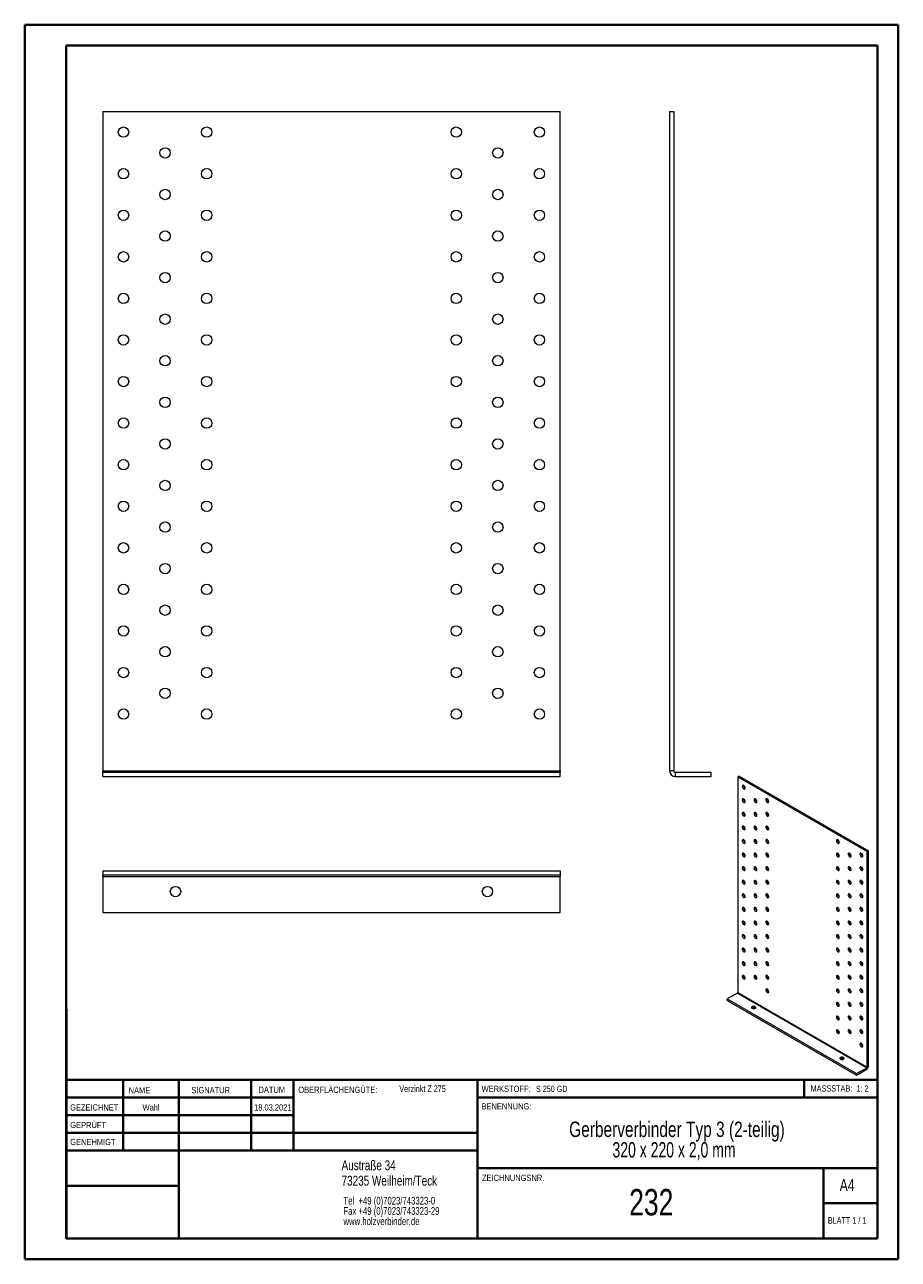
# Model space of a CAD drawing. Header units: millimetres. Extents: x 0 to 210, y 0 to 297.
import ezdxf

# ---------------------------------------------------------------- set-up
doc = ezdxf.new("R2010")
doc.units = ezdxf.units.MM
doc.styles.add('SLDTEXTSTYLE0', font='TXT', dxfattribs={"width": 0.75})
doc.styles.add('SLDTEXTSTYLE1', font='TXT', dxfattribs={"width": 0.681818})
doc.styles.add('SLDTEXTSTYLE2', font='TXT', dxfattribs={"width": 0.7})
doc.styles.add('SLDTEXTSTYLE3', font='TXT', dxfattribs={"width": 0.6875})
doc.styles.add('SLDTEXTSTYLE4', font='TXT', dxfattribs={"width": 0.680556})

# ---------------------------------------------------------------- blocks, each defined once
blk = doc.blocks.new('SW_NOTE_0')
at = {"color": 0, "linetype": 'Continuous', "lineweight": 0, "char_height": 1.8521, "attachment_point": 1, "style": 'SLDTEXTSTYLE0'}
for s, insert in [('Tel  +49 (0)7023/743323-0', (0, 2.39)), ('Fax +49 (0)7023/743323-29', (0, -0.08)), ('www.holzverbinder.de', (0, -2.55))]:
    blk.add_mtext(s, dxfattribs=dict(at, insert=insert))
blk = doc.blocks.new('SW_NOTE_1')
at = {"color": 0, "linetype": 'Continuous', "lineweight": 0, "char_height": 3.7042, "attachment_point": 2}
for s, insert, style in [('Gerberverbinder Typ 3 (2-teilig)', (36.75, 4.77), 'SLDTEXTSTYLE0'), ('320 x 220 x 2,0 mm', (36.05, -0.16), 'SLDTEXTSTYLE4')]:
    blk.add_mtext(s, dxfattribs=dict(at, insert=insert, style=style))

msp = doc.modelspace()

# ---------------------------------------------------------------- linework, layer by layer
at = {"color": 7, "linetype": 'Continuous', "lineweight": 40}
for p, q in [((0.08, 0.21), (0.08, 297.21)), ((0.08, 297.21), (210.08, 297.21)), ((210.08, 0.21), (210.08, 297.21)), ((210.08, 292.21), (210.08, 297.21)), ((10.08, 292.21), (205.08, 292.21)), ((10.08, 5.21), (10.08, 292.21)), ((205.08, 5.21), (205.08, 292.21)), ((10.11, 60.37), (10.11, 5.12)), ((205.08, 43.37), (10.11, 43.37)), ((23.71, 43.37), (23.71, 26.37)), ((37.1, 43.37), (37.1, 5.12)), ((54.51, 43.37), (54.51, 26.37)), ((64.71, 26.37), (64.71, 43.37)), ((108.91, 43.37), (108.91, 5.12)), ((187.47, 39.12), (187.47, 43.37)), ((64.71, 39.1), (10.11, 39.1)), ((205.08, 39.12), (108.91, 39.12)), ((64.71, 34.87), (10.11, 34.87)), ((108.91, 30.62), (10.11, 30.62)), ((108.91, 26.37), (10.11, 26.37)), ((108.91, 22.12), (205.08, 22.12)), ((192.08, 5.21), (192.08, 22.21)), ((37.1, 17.87), (10.11, 17.87)), ((10.11, 13.71), (10.08, 13.71)), ((205.08, 13.71), (192.08, 13.71)), ((10.11, 9.46), (10.08, 9.46)), ((10.08, 5.21), (205.08, 5.21)), ((205.08, 5.21), (180.99, 5.21)), ((0.08, 0.21), (210.08, 0.21))]:
    msp.add_line(p, q, dxfattribs=at)
at = {"color": 7, "linetype": 'Continuous', "lineweight": 15}
for p, q in [((18.82, 276.37), (18.82, 117.73)), ((18.82, 276.37), (128.82, 276.37)), ((128.82, 117.73), (128.82, 276.37)), ((155.11, 276.37), (155.11, 117.73)), ((155.11, 276.37), (156.11, 276.37)), ((156.11, 276.37), (156.11, 117.73)), ((18.82, 117.73), (128.82, 117.73)), ((18.82, 117.37), (18.82, 117.73)), ((18.82, 116.37), (18.82, 117.37)), ((18.82, 117.37), (128.82, 117.37)), ((18.82, 116.37), (128.82, 116.37)), ((128.82, 117.73), (128.82, 117.37)), ((128.82, 116.37), (128.82, 117.37)), ((156.11, 117.73), (155.11, 117.73)), ((156.48, 117.37), (156.48, 116.37)), ((156.48, 117.37), (165.11, 117.37)), ((156.48, 116.37), (165.11, 116.37)), ((165.11, 116.37), (165.11, 117.37)), ((171.79, 116.41), (171.51, 116.24)), ((171.51, 116.24), (171.51, 64.43)), ((171.51, 116.24), (202.62, 98.28)), ((171.79, 116.41), (202.9, 98.45)), ((173.2, 113.55), (173.27, 113.52)), ((173.2, 110.28), (173.27, 110.25)), ((176.03, 110.28), (176.1, 110.25)), ((178.86, 110.28), (178.92, 110.25)), ((173.2, 107.02), (173.27, 106.99)), ((176.03, 107.02), (176.1, 106.99)), ((178.86, 107.02), (178.92, 106.99)), ((173.2, 103.75), (173.27, 103.72)), ((176.03, 103.75), (176.1, 103.72)), ((178.86, 103.75), (178.92, 103.72)), ((173.2, 100.48), (173.27, 100.45)), ((176.03, 100.48), (176.1, 100.45)), ((178.86, 100.48), (178.92, 100.45)), ((195.83, 100.49), (195.9, 100.46)), ((202.9, 98.45), (202.62, 98.28)), ((202.62, 46.47), (202.62, 98.28)), ((202.9, 46.63), (202.9, 98.45)), ((173.2, 97.22), (173.27, 97.19)), ((176.03, 97.22), (176.1, 97.19)), ((178.86, 97.22), (178.92, 97.19)), ((195.83, 97.22), (195.9, 97.19)), ((198.66, 97.22), (198.72, 97.19)), ((201.49, 97.22), (201.55, 97.19)), ((18.82, 93.67), (128.82, 93.67)), ((18.82, 93.67), (18.82, 92.67)), ((18.82, 92.67), (128.82, 92.67)), ((18.82, 92.3), (18.82, 92.67)), ((18.82, 92.3), (128.82, 92.3)), ((18.82, 92.3), (18.82, 83.67)), ((128.82, 93.67), (128.82, 92.67)), ((128.82, 92.67), (128.82, 92.3)), ((128.82, 83.67), (128.82, 92.3)), ((173.2, 93.95), (173.27, 93.92)), ((176.03, 93.95), (176.1, 93.92)), ((178.86, 93.95), (178.92, 93.92)), ((195.83, 93.95), (195.9, 93.92)), ((198.66, 93.95), (198.72, 93.92)), ((201.49, 93.95), (201.55, 93.92)), ((173.2, 90.69), (173.27, 90.66)), ((176.03, 90.69), (176.1, 90.66)), ((178.86, 90.69), (178.92, 90.66)), ((195.83, 90.69), (195.9, 90.66)), ((198.66, 90.69), (198.72, 90.66)), ((201.49, 90.69), (201.55, 90.66)), ((173.2, 87.42), (173.27, 87.39)), ((176.03, 87.42), (176.1, 87.39)), ((178.86, 87.42), (178.92, 87.39)), ((195.83, 87.42), (195.9, 87.39)), ((198.66, 87.42), (198.72, 87.39)), ((201.49, 87.42), (201.55, 87.39)), ((18.82, 83.67), (128.82, 83.67)), ((173.2, 84.15), (173.27, 84.12)), ((176.03, 84.15), (176.1, 84.12)), ((178.86, 84.15), (178.92, 84.12)), ((195.83, 84.16), (195.9, 84.12)), ((198.66, 84.16), (198.72, 84.13)), ((201.49, 84.16), (201.55, 84.13)), ((173.2, 80.89), (173.27, 80.86)), ((176.03, 80.89), (176.1, 80.86)), ((178.86, 80.89), (178.92, 80.86)), ((195.83, 80.89), (195.9, 80.86)), ((198.66, 80.89), (198.72, 80.86)), ((201.49, 80.89), (201.55, 80.86)), ((173.2, 77.62), (173.27, 77.59)), ((176.03, 77.62), (176.1, 77.59)), ((178.86, 77.62), (178.92, 77.59)), ((195.83, 77.62), (195.9, 77.59)), ((198.66, 77.62), (198.72, 77.59)), ((201.49, 77.62), (201.55, 77.59)), ((173.2, 74.35), (173.27, 74.32)), ((176.03, 74.36), (176.1, 74.32)), ((178.86, 74.36), (178.92, 74.32)), ((195.83, 74.36), (195.9, 74.33)), ((198.66, 74.36), (198.72, 74.33)), ((201.49, 74.36), (201.55, 74.33)), ((173.2, 71.09), (173.27, 71.06)), ((176.03, 71.09), (176.1, 71.06)), ((178.86, 71.09), (178.92, 71.06)), ((195.83, 71.09), (195.9, 71.06)), ((198.66, 71.09), (198.72, 71.06)), ((201.49, 71.09), (201.55, 71.06)), ((173.2, 67.82), (173.27, 67.79)), ((176.03, 67.82), (176.1, 67.79)), ((178.86, 67.82), (178.92, 67.79)), ((195.83, 67.82), (195.9, 67.79)), ((198.66, 67.82), (198.72, 67.79)), ((201.49, 67.83), (201.55, 67.79)), ((171.4, 64.25), (168.96, 62.84)), ((168.96, 62.84), (200.07, 44.88)), ((168.96, 62.51), (168.96, 62.84)), ((168.96, 62.51), (200.07, 44.55)), ((171.4, 64.25), (202.51, 46.29)), ((171.51, 64.43), (202.62, 46.47)), ((178.86, 64.56), (178.92, 64.53)), ((195.83, 64.56), (195.9, 64.53)), ((198.66, 64.56), (198.72, 64.53)), ((201.49, 64.56), (201.55, 64.53)), ((195.83, 61.29), (195.9, 61.26)), ((198.66, 61.29), (198.72, 61.26)), ((201.49, 61.29), (201.55, 61.26)), ((195.83, 58.03), (195.9, 58)), ((198.66, 58.03), (198.72, 58)), ((201.49, 58.03), (201.55, 58)), ((195.83, 54.76), (195.9, 54.73)), ((198.66, 54.76), (198.72, 54.73)), ((201.49, 54.76), (201.55, 54.73)), ((201.49, 51.49), (201.55, 51.46)), ((200.07, 44.88), (202.51, 46.29)), ((200.07, 44.55), (202.51, 45.96)), ((200.07, 44.55), (200.07, 44.88)), ((202.51, 45.96), (202.51, 46.29)), ((202.9, 46.63), (202.62, 46.47))]:
    msp.add_line(p, q, dxfattribs=at)
at = {"color": 7, "linetype": 'Continuous', "lineweight": 0}
for p, q in [((64.71, 39.12), (10.11, 39.12)), ((23.71, 5.21), (23.71, 5.12)), ((54.51, 5.21), (54.51, 5.12))]:
    msp.add_line(p, q, dxfattribs=at)
at = {"color": 7, "linetype": 'Continuous', "lineweight": 15, "flags": 128}
for points in [[(172.92, 113.39), (173.04, 113.34), (173.14, 113.35), (173.22, 113.4), (173.26, 113.5), (173.27, 113.62), (173.24, 113.77), (173.18, 113.92), (173.09, 114.06), (172.98, 114.16), (172.86, 114.23), (172.75, 114.25), (172.66, 114.22), (172.6, 114.14), (172.57, 114.03), (172.58, 113.89), (172.62, 113.74), (172.7, 113.6), (172.81, 113.47), (172.92, 113.39)], [(172.92, 110.12), (173.04, 110.08), (173.14, 110.08), (173.22, 110.13), (173.26, 110.23), (173.27, 110.36), (173.24, 110.5), (173.18, 110.65), (173.09, 110.79), (172.98, 110.9), (172.86, 110.96), (172.75, 110.98), (172.66, 110.95), (172.6, 110.88), (172.57, 110.76), (172.58, 110.63), (172.62, 110.48), (172.7, 110.33), (172.81, 110.21), (172.92, 110.12)], [(175.75, 110.12), (175.86, 110.08), (175.97, 110.08), (176.04, 110.13), (176.09, 110.23), (176.1, 110.36), (176.07, 110.5), (176.01, 110.65), (175.92, 110.79), (175.81, 110.9), (175.69, 110.96), (175.58, 110.98), (175.49, 110.95), (175.42, 110.88), (175.4, 110.76), (175.41, 110.63), (175.45, 110.48), (175.53, 110.33), (175.63, 110.21), (175.75, 110.12)], [(178.58, 110.12), (178.69, 110.08), (178.79, 110.08), (178.87, 110.13), (178.92, 110.23), (178.93, 110.36), (178.9, 110.51), (178.84, 110.65), (178.75, 110.79), (178.64, 110.9), (178.52, 110.96), (178.41, 110.98), (178.32, 110.95), (178.25, 110.88), (178.22, 110.77), (178.23, 110.63), (178.28, 110.48), (178.36, 110.33), (178.46, 110.21), (178.58, 110.12)], [(172.92, 106.85), (173.04, 106.81), (173.14, 106.81), (173.22, 106.87), (173.26, 106.96), (173.27, 107.09), (173.24, 107.24), (173.18, 107.39), (173.09, 107.52), (172.98, 107.63), (172.86, 107.7), (172.75, 107.72), (172.66, 107.69), (172.6, 107.61), (172.57, 107.5), (172.58, 107.36), (172.62, 107.21), (172.7, 107.06), (172.81, 106.94), (172.92, 106.85)], [(175.75, 106.85), (175.86, 106.81), (175.97, 106.81), (176.04, 106.87), (176.09, 106.96), (176.1, 107.09), (176.07, 107.24), (176.01, 107.39), (175.92, 107.52), (175.81, 107.63), (175.69, 107.7), (175.58, 107.72), (175.49, 107.69), (175.42, 107.61), (175.4, 107.5), (175.41, 107.36), (175.45, 107.21), (175.53, 107.06), (175.63, 106.94), (175.75, 106.85)], [(178.58, 106.85), (178.69, 106.81), (178.79, 106.81), (178.87, 106.87), (178.92, 106.96), (178.93, 107.09), (178.9, 107.24), (178.84, 107.39), (178.75, 107.52), (178.64, 107.63), (178.52, 107.7), (178.41, 107.72), (178.32, 107.69), (178.25, 107.61), (178.22, 107.5), (178.23, 107.36), (178.28, 107.21), (178.36, 107.07), (178.46, 106.94), (178.58, 106.85)], [(172.92, 103.59), (173.04, 103.54), (173.14, 103.55), (173.22, 103.6), (173.26, 103.7), (173.27, 103.83), (173.24, 103.97), (173.18, 104.12), (173.09, 104.26), (172.98, 104.36), (172.86, 104.43), (172.75, 104.45), (172.66, 104.42), (172.6, 104.35), (172.57, 104.23), (172.58, 104.09), (172.62, 103.94), (172.7, 103.8), (172.81, 103.68), (172.92, 103.59)], [(175.75, 103.59), (175.86, 103.54), (175.97, 103.55), (176.04, 103.6), (176.09, 103.7), (176.1, 103.83), (176.07, 103.97), (176.01, 104.12), (175.92, 104.26), (175.81, 104.36), (175.69, 104.43), (175.58, 104.45), (175.49, 104.42), (175.42, 104.35), (175.4, 104.23), (175.41, 104.09), (175.45, 103.94), (175.53, 103.8), (175.63, 103.68), (175.75, 103.59)], [(178.58, 103.59), (178.69, 103.54), (178.79, 103.55), (178.87, 103.6), (178.92, 103.7), (178.93, 103.83), (178.9, 103.97), (178.84, 104.12), (178.75, 104.26), (178.64, 104.36), (178.52, 104.43), (178.41, 104.45), (178.32, 104.42), (178.25, 104.35), (178.22, 104.23), (178.23, 104.09), (178.28, 103.94), (178.36, 103.8), (178.46, 103.68), (178.58, 103.59)], [(172.92, 100.32), (173.04, 100.28), (173.14, 100.28), (173.22, 100.33), (173.26, 100.43), (173.27, 100.56), (173.24, 100.71), (173.18, 100.86), (173.09, 100.99), (172.98, 101.1), (172.86, 101.17), (172.75, 101.19), (172.66, 101.16), (172.6, 101.08), (172.57, 100.97), (172.58, 100.83), (172.62, 100.68), (172.7, 100.53), (172.81, 100.41), (172.92, 100.32)], [(175.75, 100.32), (175.86, 100.28), (175.97, 100.28), (176.04, 100.34), (176.09, 100.43), (176.1, 100.56), (176.07, 100.71), (176.01, 100.86), (175.92, 100.99), (175.81, 101.1), (175.69, 101.17), (175.58, 101.19), (175.49, 101.16), (175.42, 101.08), (175.4, 100.97), (175.41, 100.83), (175.45, 100.68), (175.53, 100.53), (175.63, 100.41), (175.75, 100.32)], [(178.58, 100.32), (178.69, 100.28), (178.79, 100.28), (178.87, 100.34), (178.92, 100.43), (178.93, 100.56), (178.9, 100.71), (178.84, 100.86), (178.75, 100.99), (178.64, 101.1), (178.52, 101.17), (178.41, 101.19), (178.32, 101.16), (178.25, 101.08), (178.22, 100.97), (178.23, 100.83), (178.28, 100.68), (178.36, 100.53), (178.46, 100.41), (178.58, 100.32)], [(195.55, 100.32), (195.66, 100.28), (195.76, 100.28), (195.84, 100.34), (195.89, 100.43), (195.9, 100.56), (195.87, 100.71), (195.81, 100.86), (195.72, 100.99), (195.61, 101.1), (195.49, 101.17), (195.38, 101.19), (195.29, 101.16), (195.22, 101.08), (195.2, 100.97), (195.2, 100.83), (195.25, 100.68), (195.33, 100.53), (195.43, 100.41), (195.55, 100.32)], [(172.92, 97.05), (173.04, 97.01), (173.14, 97.02), (173.22, 97.07), (173.26, 97.16), (173.27, 97.29), (173.24, 97.44), (173.18, 97.59), (173.09, 97.72), (172.98, 97.83), (172.86, 97.9), (172.75, 97.92), (172.66, 97.89), (172.6, 97.81), (172.57, 97.7), (172.58, 97.56), (172.62, 97.41), (172.7, 97.27), (172.81, 97.14), (172.92, 97.05)], [(175.75, 97.05), (175.86, 97.01), (175.97, 97.02), (176.04, 97.07), (176.09, 97.17), (176.1, 97.29), (176.07, 97.44), (176.01, 97.59), (175.92, 97.73), (175.81, 97.83), (175.69, 97.9), (175.58, 97.92), (175.49, 97.89), (175.42, 97.81), (175.4, 97.7), (175.41, 97.56), (175.45, 97.41), (175.53, 97.27), (175.63, 97.14), (175.75, 97.05)], [(178.58, 97.06), (178.69, 97.01), (178.79, 97.02), (178.87, 97.07), (178.92, 97.17), (178.93, 97.29), (178.9, 97.44), (178.84, 97.59), (178.75, 97.73), (178.64, 97.83), (178.52, 97.9), (178.41, 97.92), (178.32, 97.89), (178.25, 97.81), (178.22, 97.7), (178.23, 97.56), (178.28, 97.41), (178.36, 97.27), (178.46, 97.14), (178.58, 97.06)], [(195.55, 97.06), (195.66, 97.01), (195.76, 97.02), (195.84, 97.07), (195.89, 97.17), (195.9, 97.3), (195.87, 97.44), (195.81, 97.59), (195.72, 97.73), (195.61, 97.83), (195.49, 97.9), (195.38, 97.92), (195.29, 97.89), (195.22, 97.82), (195.2, 97.7), (195.2, 97.56), (195.25, 97.41), (195.33, 97.27), (195.43, 97.15), (195.55, 97.06)], [(198.38, 97.06), (198.49, 97.01), (198.59, 97.02), (198.67, 97.07), (198.72, 97.17), (198.73, 97.3), (198.7, 97.44), (198.64, 97.59), (198.54, 97.73), (198.43, 97.83), (198.32, 97.9), (198.21, 97.92), (198.12, 97.89), (198.05, 97.82), (198.02, 97.7), (198.03, 97.56), (198.08, 97.41), (198.16, 97.27), (198.26, 97.15), (198.38, 97.06)], [(201.2, 97.06), (201.32, 97.01), (201.42, 97.02), (201.5, 97.07), (201.55, 97.17), (201.56, 97.3), (201.53, 97.44), (201.46, 97.59), (201.37, 97.73), (201.26, 97.83), (201.15, 97.9), (201.04, 97.92), (200.94, 97.89), (200.88, 97.82), (200.85, 97.7), (200.86, 97.56), (200.91, 97.41), (200.99, 97.27), (201.09, 97.15), (201.2, 97.06)], [(172.92, 93.79), (173.04, 93.74), (173.14, 93.75), (173.22, 93.8), (173.26, 93.9), (173.27, 94.03), (173.24, 94.17), (173.18, 94.32), (173.09, 94.46), (172.98, 94.57), (172.86, 94.63), (172.75, 94.65), (172.66, 94.62), (172.6, 94.55), (172.57, 94.43), (172.58, 94.29), (172.62, 94.14), (172.7, 94), (172.81, 93.88), (172.92, 93.79)], [(175.75, 93.79), (175.86, 93.74), (175.97, 93.75), (176.04, 93.8), (176.09, 93.9), (176.1, 94.03), (176.07, 94.17), (176.01, 94.32), (175.92, 94.46), (175.81, 94.57), (175.69, 94.63), (175.58, 94.65), (175.49, 94.62), (175.42, 94.55), (175.4, 94.43), (175.41, 94.29), (175.45, 94.14), (175.53, 94), (175.63, 93.88), (175.75, 93.79)], [(178.58, 93.79), (178.69, 93.74), (178.79, 93.75), (178.87, 93.8), (178.92, 93.9), (178.93, 94.03), (178.9, 94.17), (178.84, 94.32), (178.75, 94.46), (178.64, 94.57), (178.52, 94.63), (178.41, 94.65), (178.32, 94.62), (178.25, 94.55), (178.22, 94.43), (178.23, 94.29), (178.28, 94.14), (178.36, 94), (178.46, 93.88), (178.58, 93.79)], [(195.55, 93.79), (195.66, 93.75), (195.76, 93.75), (195.84, 93.8), (195.89, 93.9), (195.9, 94.03), (195.87, 94.18), (195.81, 94.33), (195.72, 94.46), (195.61, 94.57), (195.49, 94.64), (195.38, 94.66), (195.29, 94.63), (195.22, 94.55), (195.2, 94.44), (195.2, 94.3), (195.25, 94.15), (195.33, 94), (195.43, 93.88), (195.55, 93.79)], [(198.38, 93.79), (198.49, 93.75), (198.59, 93.75), (198.67, 93.81), (198.72, 93.9), (198.73, 94.03), (198.7, 94.18), (198.64, 94.33), (198.54, 94.46), (198.43, 94.57), (198.32, 94.64), (198.21, 94.66), (198.12, 94.63), (198.05, 94.55), (198.02, 94.44), (198.03, 94.3), (198.08, 94.15), (198.16, 94), (198.26, 93.88), (198.38, 93.79)], [(201.2, 93.79), (201.32, 93.75), (201.42, 93.75), (201.5, 93.81), (201.55, 93.9), (201.56, 94.03), (201.53, 94.18), (201.46, 94.33), (201.37, 94.46), (201.26, 94.57), (201.15, 94.64), (201.04, 94.66), (200.94, 94.63), (200.88, 94.55), (200.85, 94.44), (200.86, 94.3), (200.91, 94.15), (200.99, 94), (201.09, 93.88), (201.2, 93.79)], [(172.92, 90.52), (173.04, 90.48), (173.14, 90.48), (173.22, 90.54), (173.26, 90.63), (173.27, 90.76), (173.24, 90.91), (173.18, 91.06), (173.09, 91.19), (172.98, 91.3), (172.86, 91.37), (172.75, 91.39), (172.66, 91.36), (172.6, 91.28), (172.57, 91.17), (172.58, 91.03), (172.62, 90.88), (172.7, 90.73), (172.81, 90.61), (172.92, 90.52)], [(175.75, 90.52), (175.86, 90.48), (175.97, 90.48), (176.04, 90.54), (176.09, 90.63), (176.1, 90.76), (176.07, 90.91), (176.01, 91.06), (175.92, 91.19), (175.81, 91.3), (175.69, 91.37), (175.58, 91.39), (175.49, 91.36), (175.42, 91.28), (175.4, 91.17), (175.41, 91.03), (175.45, 90.88), (175.53, 90.73), (175.63, 90.61), (175.75, 90.52)], [(178.58, 90.52), (178.69, 90.48), (178.79, 90.48), (178.87, 90.54), (178.92, 90.63), (178.93, 90.76), (178.9, 90.91), (178.84, 91.06), (178.75, 91.19), (178.64, 91.3), (178.52, 91.37), (178.41, 91.39), (178.32, 91.36), (178.25, 91.28), (178.22, 91.17), (178.23, 91.03), (178.28, 90.88), (178.36, 90.73), (178.46, 90.61), (178.58, 90.52)], [(195.55, 90.52), (195.66, 90.48), (195.76, 90.49), (195.84, 90.54), (195.89, 90.63), (195.9, 90.76), (195.87, 90.91), (195.81, 91.06), (195.72, 91.19), (195.61, 91.3), (195.49, 91.37), (195.38, 91.39), (195.29, 91.36), (195.22, 91.28), (195.2, 91.17), (195.2, 91.03), (195.25, 90.88), (195.33, 90.74), (195.43, 90.61), (195.55, 90.52)], [(198.38, 90.52), (198.49, 90.48), (198.59, 90.49), (198.67, 90.54), (198.72, 90.63), (198.73, 90.76), (198.7, 90.91), (198.64, 91.06), (198.54, 91.19), (198.43, 91.3), (198.32, 91.37), (198.21, 91.39), (198.12, 91.36), (198.05, 91.28), (198.02, 91.17), (198.03, 91.03), (198.08, 90.88), (198.16, 90.74), (198.26, 90.61), (198.38, 90.52)], [(201.2, 90.53), (201.32, 90.48), (201.42, 90.49), (201.5, 90.54), (201.55, 90.64), (201.56, 90.76), (201.53, 90.91), (201.46, 91.06), (201.37, 91.2), (201.26, 91.3), (201.15, 91.37), (201.04, 91.39), (200.94, 91.36), (200.88, 91.28), (200.85, 91.17), (200.86, 91.03), (200.91, 90.88), (200.99, 90.74), (201.09, 90.61), (201.2, 90.53)], [(172.92, 87.26), (173.04, 87.21), (173.14, 87.22), (173.22, 87.27), (173.26, 87.37), (173.27, 87.49), (173.24, 87.64), (173.18, 87.79), (173.09, 87.93), (172.98, 88.03), (172.86, 88.1), (172.75, 88.12), (172.66, 88.09), (172.6, 88.02), (172.57, 87.9), (172.58, 87.76), (172.62, 87.61), (172.7, 87.47), (172.81, 87.34), (172.92, 87.26)], [(175.75, 87.26), (175.86, 87.21), (175.97, 87.22), (176.04, 87.27), (176.09, 87.37), (176.1, 87.5), (176.07, 87.64), (176.01, 87.79), (175.92, 87.93), (175.81, 88.03), (175.69, 88.1), (175.58, 88.12), (175.49, 88.09), (175.42, 88.02), (175.4, 87.9), (175.41, 87.76), (175.45, 87.61), (175.53, 87.47), (175.63, 87.34), (175.75, 87.26)], [(178.58, 87.26), (178.69, 87.21), (178.79, 87.22), (178.87, 87.27), (178.92, 87.37), (178.93, 87.5), (178.9, 87.64), (178.84, 87.79), (178.75, 87.93), (178.64, 88.03), (178.52, 88.1), (178.41, 88.12), (178.32, 88.09), (178.25, 88.02), (178.22, 87.9), (178.23, 87.76), (178.28, 87.61), (178.36, 87.47), (178.46, 87.35), (178.58, 87.26)], [(195.55, 87.26), (195.66, 87.21), (195.76, 87.22), (195.84, 87.27), (195.89, 87.37), (195.9, 87.5), (195.87, 87.64), (195.81, 87.79), (195.72, 87.93), (195.61, 88.04), (195.49, 88.1), (195.38, 88.12), (195.29, 88.09), (195.22, 88.02), (195.2, 87.9), (195.2, 87.76), (195.25, 87.61), (195.33, 87.47), (195.43, 87.35), (195.55, 87.26)], [(198.38, 87.26), (198.49, 87.21), (198.59, 87.22), (198.67, 87.27), (198.72, 87.37), (198.73, 87.5), (198.7, 87.64), (198.64, 87.79), (198.54, 87.93), (198.43, 88.04), (198.32, 88.1), (198.21, 88.12), (198.12, 88.09), (198.05, 88.02), (198.02, 87.9), (198.03, 87.76), (198.08, 87.61), (198.16, 87.47), (198.26, 87.35), (198.38, 87.26)], [(201.2, 87.26), (201.32, 87.21), (201.42, 87.22), (201.5, 87.27), (201.55, 87.37), (201.56, 87.5), (201.53, 87.64), (201.46, 87.79), (201.37, 87.93), (201.26, 88.04), (201.15, 88.1), (201.04, 88.12), (200.94, 88.09), (200.88, 88.02), (200.85, 87.9), (200.86, 87.76), (200.91, 87.61), (200.99, 87.47), (201.09, 87.35), (201.2, 87.26)], [(172.92, 83.99), (173.04, 83.95), (173.14, 83.95), (173.22, 84), (173.26, 84.1), (173.27, 84.23), (173.24, 84.38), (173.18, 84.52), (173.09, 84.66), (172.98, 84.77), (172.86, 84.83), (172.75, 84.85), (172.66, 84.82), (172.6, 84.75), (172.57, 84.64), (172.58, 84.5), (172.62, 84.35), (172.7, 84.2), (172.81, 84.08), (172.92, 83.99)], [(175.75, 83.99), (175.86, 83.95), (175.97, 83.95), (176.04, 84), (176.09, 84.1), (176.1, 84.23), (176.07, 84.38), (176.01, 84.52), (175.92, 84.66), (175.81, 84.77), (175.69, 84.83), (175.58, 84.85), (175.49, 84.83), (175.42, 84.75), (175.4, 84.64), (175.41, 84.5), (175.45, 84.35), (175.53, 84.2), (175.63, 84.08), (175.75, 83.99)], [(178.58, 83.99), (178.69, 83.95), (178.79, 83.95), (178.87, 84), (178.92, 84.1), (178.93, 84.23), (178.9, 84.38), (178.84, 84.53), (178.75, 84.66), (178.64, 84.77), (178.52, 84.84), (178.41, 84.86), (178.32, 84.83), (178.25, 84.75), (178.22, 84.64), (178.23, 84.5), (178.28, 84.35), (178.36, 84.2), (178.46, 84.08), (178.58, 83.99)], [(195.55, 83.99), (195.66, 83.95), (195.76, 83.95), (195.84, 84.01), (195.89, 84.1), (195.9, 84.23), (195.87, 84.38), (195.81, 84.53), (195.72, 84.66), (195.61, 84.77), (195.49, 84.84), (195.38, 84.86), (195.29, 84.83), (195.22, 84.75), (195.2, 84.64), (195.2, 84.5), (195.25, 84.35), (195.33, 84.2), (195.43, 84.08), (195.55, 83.99)], [(198.38, 83.99), (198.49, 83.95), (198.59, 83.95), (198.67, 84.01), (198.72, 84.1), (198.73, 84.23), (198.7, 84.38), (198.64, 84.53), (198.54, 84.66), (198.43, 84.77), (198.32, 84.84), (198.21, 84.86), (198.12, 84.83), (198.05, 84.75), (198.02, 84.64), (198.03, 84.5), (198.08, 84.35), (198.16, 84.2), (198.26, 84.08), (198.38, 83.99)], [(201.2, 83.99), (201.32, 83.95), (201.42, 83.95), (201.5, 84.01), (201.55, 84.1), (201.56, 84.23), (201.53, 84.38), (201.46, 84.53), (201.37, 84.66), (201.26, 84.77), (201.15, 84.84), (201.04, 84.86), (200.94, 84.83), (200.88, 84.75), (200.85, 84.64), (200.86, 84.5), (200.91, 84.35), (200.99, 84.2), (201.09, 84.08), (201.2, 83.99)], [(172.92, 80.72), (173.04, 80.68), (173.14, 80.68), (173.22, 80.74), (173.26, 80.83), (173.27, 80.96), (173.24, 81.11), (173.18, 81.26), (173.09, 81.39), (172.98, 81.5), (172.86, 81.57), (172.75, 81.59), (172.66, 81.56), (172.6, 81.48), (172.57, 81.37), (172.58, 81.23), (172.62, 81.08), (172.7, 80.94), (172.81, 80.81), (172.92, 80.72)], [(175.75, 80.72), (175.86, 80.68), (175.97, 80.68), (176.04, 80.74), (176.09, 80.83), (176.1, 80.96), (176.07, 81.11), (176.01, 81.26), (175.92, 81.39), (175.81, 81.5), (175.69, 81.57), (175.58, 81.59), (175.49, 81.56), (175.42, 81.48), (175.4, 81.37), (175.41, 81.23), (175.45, 81.08), (175.53, 80.94), (175.63, 80.81), (175.75, 80.72)], [(178.58, 80.72), (178.69, 80.68), (178.79, 80.69), (178.87, 80.74), (178.92, 80.83), (178.93, 80.96), (178.9, 81.11), (178.84, 81.26), (178.75, 81.39), (178.64, 81.5), (178.52, 81.57), (178.41, 81.59), (178.32, 81.56), (178.25, 81.48), (178.22, 81.37), (178.23, 81.23), (178.28, 81.08), (178.36, 80.94), (178.46, 80.81), (178.58, 80.72)], [(195.55, 80.73), (195.66, 80.68), (195.76, 80.69), (195.84, 80.74), (195.89, 80.84), (195.9, 80.96), (195.87, 81.11), (195.81, 81.26), (195.72, 81.4), (195.61, 81.5), (195.49, 81.57), (195.38, 81.59), (195.29, 81.56), (195.22, 81.49), (195.2, 81.37), (195.2, 81.23), (195.25, 81.08), (195.33, 80.94), (195.43, 80.81), (195.55, 80.73)], [(198.38, 80.73), (198.49, 80.68), (198.59, 80.69), (198.67, 80.74), (198.72, 80.84), (198.73, 80.96), (198.7, 81.11), (198.64, 81.26), (198.54, 81.4), (198.43, 81.5), (198.32, 81.57), (198.21, 81.59), (198.12, 81.56), (198.05, 81.49), (198.02, 81.37), (198.03, 81.23), (198.08, 81.08), (198.16, 80.94), (198.26, 80.81), (198.38, 80.73)], [(201.2, 80.73), (201.32, 80.68), (201.42, 80.69), (201.5, 80.74), (201.55, 80.84), (201.56, 80.97), (201.53, 81.11), (201.46, 81.26), (201.37, 81.4), (201.26, 81.5), (201.15, 81.57), (201.04, 81.59), (200.94, 81.56), (200.88, 81.49), (200.85, 81.37), (200.86, 81.23), (200.91, 81.08), (200.99, 80.94), (201.09, 80.81), (201.2, 80.73)], [(172.92, 77.46), (173.04, 77.41), (173.14, 77.42), (173.22, 77.47), (173.26, 77.57), (173.27, 77.7), (173.24, 77.84), (173.18, 77.99), (173.09, 78.13), (172.98, 78.24), (172.86, 78.3), (172.75, 78.32), (172.66, 78.29), (172.6, 78.22), (172.57, 78.1), (172.58, 77.96), (172.62, 77.81), (172.7, 77.67), (172.81, 77.55), (172.92, 77.46)], [(175.75, 77.46), (175.86, 77.41), (175.97, 77.42), (176.04, 77.47), (176.09, 77.57), (176.1, 77.7), (176.07, 77.84), (176.01, 77.99), (175.92, 78.13), (175.81, 78.24), (175.69, 78.3), (175.58, 78.32), (175.49, 78.29), (175.42, 78.22), (175.4, 78.1), (175.41, 77.96), (175.45, 77.81), (175.53, 77.67), (175.63, 77.55), (175.75, 77.46)], [(178.58, 77.46), (178.69, 77.41), (178.79, 77.42), (178.87, 77.47), (178.92, 77.57), (178.93, 77.7), (178.9, 77.84), (178.84, 77.99), (178.75, 78.13), (178.64, 78.24), (178.52, 78.3), (178.41, 78.32), (178.32, 78.29), (178.25, 78.22), (178.22, 78.1), (178.23, 77.96), (178.28, 77.81), (178.36, 77.67), (178.46, 77.55), (178.58, 77.46)], [(195.55, 77.46), (195.66, 77.42), (195.76, 77.42), (195.84, 77.47), (195.89, 77.57), (195.9, 77.7), (195.87, 77.85), (195.81, 77.99), (195.72, 78.13), (195.61, 78.24), (195.49, 78.3), (195.38, 78.32), (195.29, 78.29), (195.22, 78.22), (195.2, 78.11), (195.2, 77.97), (195.25, 77.82), (195.33, 77.67), (195.43, 77.55), (195.55, 77.46)], [(198.38, 77.46), (198.49, 77.42), (198.59, 77.42), (198.67, 77.47), (198.72, 77.57), (198.73, 77.7), (198.7, 77.85), (198.64, 77.99), (198.54, 78.13), (198.43, 78.24), (198.32, 78.3), (198.21, 78.32), (198.12, 78.3), (198.05, 78.22), (198.02, 78.11), (198.03, 77.97), (198.08, 77.82), (198.16, 77.67), (198.26, 77.55), (198.38, 77.46)], [(201.2, 77.46), (201.32, 77.42), (201.42, 77.42), (201.5, 77.47), (201.55, 77.57), (201.56, 77.7), (201.53, 77.85), (201.46, 77.99), (201.37, 78.13), (201.26, 78.24), (201.15, 78.3), (201.04, 78.32), (200.94, 78.3), (200.88, 78.22), (200.85, 78.11), (200.86, 77.97), (200.91, 77.82), (200.99, 77.67), (201.09, 77.55), (201.2, 77.46)], [(172.92, 74.19), (173.04, 74.15), (173.14, 74.15), (173.22, 74.21), (173.26, 74.3), (173.27, 74.43), (173.24, 74.58), (173.18, 74.73), (173.09, 74.86), (172.98, 74.97), (172.86, 75.04), (172.75, 75.06), (172.66, 75.03), (172.6, 74.95), (172.57, 74.84), (172.58, 74.7), (172.62, 74.55), (172.7, 74.4), (172.81, 74.28), (172.92, 74.19)], [(175.75, 74.19), (175.86, 74.15), (175.97, 74.15), (176.04, 74.21), (176.09, 74.3), (176.1, 74.43), (176.07, 74.58), (176.01, 74.73), (175.92, 74.86), (175.81, 74.97), (175.69, 75.04), (175.58, 75.06), (175.49, 75.03), (175.42, 74.95), (175.4, 74.84), (175.41, 74.7), (175.45, 74.55), (175.53, 74.4), (175.63, 74.28), (175.75, 74.19)], [(178.58, 74.19), (178.69, 74.15), (178.79, 74.15), (178.87, 74.21), (178.92, 74.3), (178.93, 74.43), (178.9, 74.58), (178.84, 74.73), (178.75, 74.86), (178.64, 74.97), (178.52, 75.04), (178.41, 75.06), (178.32, 75.03), (178.25, 74.95), (178.22, 74.84), (178.23, 74.7), (178.28, 74.55), (178.36, 74.4), (178.46, 74.28), (178.58, 74.19)], [(195.55, 74.19), (195.66, 74.15), (195.76, 74.15), (195.84, 74.21), (195.89, 74.3), (195.9, 74.43), (195.87, 74.58), (195.81, 74.73), (195.72, 74.86), (195.61, 74.97), (195.49, 75.04), (195.38, 75.06), (195.29, 75.03), (195.22, 74.95), (195.2, 74.84), (195.2, 74.7), (195.25, 74.55), (195.33, 74.41), (195.43, 74.28), (195.55, 74.19)], [(198.38, 74.19), (198.49, 74.15), (198.59, 74.15), (198.67, 74.21), (198.72, 74.3), (198.73, 74.43), (198.7, 74.58), (198.64, 74.73), (198.54, 74.86), (198.43, 74.97), (198.32, 75.04), (198.21, 75.06), (198.12, 75.03), (198.05, 74.95), (198.02, 74.84), (198.03, 74.7), (198.08, 74.55), (198.16, 74.41), (198.26, 74.28), (198.38, 74.19)], [(201.2, 74.19), (201.32, 74.15), (201.42, 74.15), (201.5, 74.21), (201.55, 74.3), (201.56, 74.43), (201.53, 74.58), (201.46, 74.73), (201.37, 74.86), (201.26, 74.97), (201.15, 75.04), (201.04, 75.06), (200.94, 75.03), (200.88, 74.95), (200.85, 74.84), (200.86, 74.7), (200.91, 74.55), (200.99, 74.41), (201.09, 74.28), (201.2, 74.19)], [(172.92, 70.93), (173.04, 70.88), (173.14, 70.89), (173.22, 70.94), (173.26, 71.04), (173.27, 71.16), (173.24, 71.31), (173.18, 71.46), (173.09, 71.6), (172.98, 71.7), (172.86, 71.77), (172.75, 71.79), (172.66, 71.76), (172.6, 71.68), (172.57, 71.57), (172.58, 71.43), (172.62, 71.28), (172.7, 71.14), (172.81, 71.01), (172.92, 70.93)], [(175.75, 70.93), (175.86, 70.88), (175.97, 70.89), (176.04, 70.94), (176.09, 71.04), (176.1, 71.16), (176.07, 71.31), (176.01, 71.46), (175.92, 71.6), (175.81, 71.7), (175.69, 71.77), (175.58, 71.79), (175.49, 71.76), (175.42, 71.68), (175.4, 71.57), (175.41, 71.43), (175.45, 71.28), (175.53, 71.14), (175.63, 71.01), (175.75, 70.93)], [(178.58, 70.93), (178.69, 70.88), (178.79, 70.89), (178.87, 70.94), (178.92, 71.04), (178.93, 71.16), (178.9, 71.31), (178.84, 71.46), (178.75, 71.6), (178.64, 71.7), (178.52, 71.77), (178.41, 71.79), (178.32, 71.76), (178.25, 71.69), (178.22, 71.57), (178.23, 71.43), (178.28, 71.28), (178.36, 71.14), (178.46, 71.01), (178.58, 70.93)], [(195.55, 70.93), (195.66, 70.88), (195.76, 70.89), (195.84, 70.94), (195.89, 71.04), (195.9, 71.17), (195.87, 71.31), (195.81, 71.46), (195.72, 71.6), (195.61, 71.7), (195.49, 71.77), (195.38, 71.79), (195.29, 71.76), (195.22, 71.69), (195.2, 71.57), (195.2, 71.43), (195.25, 71.28), (195.33, 71.14), (195.43, 71.02), (195.55, 70.93)], [(198.38, 70.93), (198.49, 70.88), (198.59, 70.89), (198.67, 70.94), (198.72, 71.04), (198.73, 71.17), (198.7, 71.31), (198.64, 71.46), (198.54, 71.6), (198.43, 71.71), (198.32, 71.77), (198.21, 71.79), (198.12, 71.76), (198.05, 71.69), (198.02, 71.57), (198.03, 71.43), (198.08, 71.28), (198.16, 71.14), (198.26, 71.02), (198.38, 70.93)], [(201.2, 70.93), (201.32, 70.88), (201.42, 70.89), (201.5, 70.94), (201.55, 71.04), (201.56, 71.17), (201.53, 71.31), (201.46, 71.46), (201.37, 71.6), (201.26, 71.71), (201.15, 71.77), (201.04, 71.79), (200.94, 71.76), (200.88, 71.69), (200.85, 71.57), (200.86, 71.43), (200.91, 71.28), (200.99, 71.14), (201.09, 71.02), (201.2, 70.93)], [(172.92, 67.66), (173.04, 67.62), (173.14, 67.62), (173.22, 67.67), (173.26, 67.77), (173.27, 67.9), (173.24, 68.04), (173.18, 68.19), (173.09, 68.33), (172.98, 68.44), (172.86, 68.5), (172.75, 68.52), (172.66, 68.49), (172.6, 68.42), (172.57, 68.3), (172.58, 68.17), (172.62, 68.02), (172.7, 67.87), (172.81, 67.75), (172.92, 67.66)], [(175.75, 67.66), (175.86, 67.62), (175.97, 67.62), (176.04, 67.67), (176.09, 67.77), (176.1, 67.9), (176.07, 68.04), (176.01, 68.19), (175.92, 68.33), (175.81, 68.44), (175.69, 68.5), (175.58, 68.52), (175.49, 68.49), (175.42, 68.42), (175.4, 68.3), (175.41, 68.17), (175.45, 68.02), (175.53, 67.87), (175.63, 67.75), (175.75, 67.66)], [(178.58, 67.66), (178.69, 67.62), (178.79, 67.62), (178.87, 67.67), (178.92, 67.77), (178.93, 67.9), (178.9, 68.05), (178.84, 68.19), (178.75, 68.33), (178.64, 68.44), (178.52, 68.5), (178.41, 68.52), (178.32, 68.49), (178.25, 68.42), (178.22, 68.31), (178.23, 68.17), (178.28, 68.02), (178.36, 67.87), (178.46, 67.75), (178.58, 67.66)], [(195.55, 67.66), (195.66, 67.62), (195.76, 67.62), (195.84, 67.68), (195.89, 67.77), (195.9, 67.9), (195.87, 68.05), (195.81, 68.2), (195.72, 68.33), (195.61, 68.44), (195.49, 68.51), (195.38, 68.53), (195.29, 68.5), (195.22, 68.42), (195.2, 68.31), (195.2, 68.17), (195.25, 68.02), (195.33, 67.87), (195.43, 67.75), (195.55, 67.66)], [(198.38, 67.66), (198.49, 67.62), (198.59, 67.62), (198.67, 67.68), (198.72, 67.77), (198.73, 67.9), (198.7, 68.05), (198.64, 68.2), (198.54, 68.33), (198.43, 68.44), (198.32, 68.51), (198.21, 68.53), (198.12, 68.5), (198.05, 68.42), (198.02, 68.31), (198.03, 68.17), (198.08, 68.02), (198.16, 67.87), (198.26, 67.75), (198.38, 67.66)], [(201.2, 67.66), (201.32, 67.62), (201.42, 67.62), (201.5, 67.68), (201.55, 67.77), (201.56, 67.9), (201.53, 68.05), (201.46, 68.2), (201.37, 68.33), (201.26, 68.44), (201.15, 68.51), (201.04, 68.53), (200.94, 68.5), (200.88, 68.42), (200.85, 68.31), (200.86, 68.17), (200.91, 68.02), (200.99, 67.87), (201.09, 67.75), (201.2, 67.66)], [(178.58, 64.39), (178.69, 64.35), (178.79, 64.35), (178.87, 64.41), (178.92, 64.5), (178.93, 64.63), (178.9, 64.78), (178.84, 64.93), (178.75, 65.06), (178.64, 65.17), (178.52, 65.24), (178.41, 65.26), (178.32, 65.23), (178.25, 65.15), (178.22, 65.04), (178.23, 64.9), (178.28, 64.75), (178.36, 64.61), (178.46, 64.48), (178.58, 64.39)], [(195.55, 64.4), (195.66, 64.35), (195.76, 64.36), (195.84, 64.41), (195.89, 64.51), (195.9, 64.63), (195.87, 64.78), (195.81, 64.93), (195.72, 65.07), (195.61, 65.17), (195.49, 65.24), (195.38, 65.26), (195.29, 65.23), (195.22, 65.15), (195.2, 65.04), (195.2, 64.9), (195.25, 64.75), (195.33, 64.61), (195.43, 64.48), (195.55, 64.4)], [(198.38, 64.4), (198.49, 64.35), (198.59, 64.36), (198.67, 64.41), (198.72, 64.51), (198.73, 64.63), (198.7, 64.78), (198.64, 64.93), (198.54, 65.07), (198.43, 65.17), (198.32, 65.24), (198.21, 65.26), (198.12, 65.23), (198.05, 65.15), (198.02, 65.04), (198.03, 64.9), (198.08, 64.75), (198.16, 64.61), (198.26, 64.48), (198.38, 64.4)], [(201.2, 64.4), (201.32, 64.35), (201.42, 64.36), (201.5, 64.41), (201.55, 64.51), (201.56, 64.63), (201.53, 64.78), (201.46, 64.93), (201.37, 65.07), (201.26, 65.17), (201.15, 65.24), (201.04, 65.26), (200.94, 65.23), (200.88, 65.15), (200.85, 65.04), (200.86, 64.9), (200.91, 64.75), (200.99, 64.61), (201.09, 64.48), (201.2, 64.4)], [(174.97, 61), (174.88, 60.93), (174.83, 60.84), (174.83, 60.74), (174.89, 60.65), (175, 60.58), (175.14, 60.53), (175.3, 60.51), (175.47, 60.52), (175.61, 60.57), (175.73, 60.63), (175.8, 60.72), (175.82, 60.81), (175.79, 60.91), (175.71, 60.99), (175.58, 61.05), (175.43, 61.08), (175.26, 61.09), (175.1, 61.06), (174.97, 61)], [(195.55, 61.13), (195.66, 61.08), (195.76, 61.09), (195.84, 61.14), (195.89, 61.24), (195.9, 61.37), (195.87, 61.51), (195.81, 61.66), (195.72, 61.8), (195.61, 61.91), (195.49, 61.97), (195.38, 61.99), (195.29, 61.96), (195.22, 61.89), (195.2, 61.77), (195.2, 61.63), (195.25, 61.48), (195.33, 61.34), (195.43, 61.22), (195.55, 61.13)], [(198.38, 61.13), (198.49, 61.09), (198.59, 61.09), (198.67, 61.14), (198.72, 61.24), (198.73, 61.37), (198.7, 61.51), (198.64, 61.66), (198.54, 61.8), (198.43, 61.91), (198.32, 61.97), (198.21, 61.99), (198.12, 61.96), (198.05, 61.89), (198.02, 61.77), (198.03, 61.64), (198.08, 61.49), (198.16, 61.34), (198.26, 61.22), (198.38, 61.13)], [(201.2, 61.13), (201.32, 61.09), (201.42, 61.09), (201.5, 61.14), (201.55, 61.24), (201.56, 61.37), (201.53, 61.51), (201.46, 61.66), (201.37, 61.8), (201.26, 61.91), (201.15, 61.97), (201.04, 61.99), (200.94, 61.96), (200.88, 61.89), (200.85, 61.77), (200.86, 61.64), (200.91, 61.49), (200.99, 61.34), (201.09, 61.22), (201.2, 61.13)], [(195.55, 57.86), (195.66, 57.82), (195.76, 57.82), (195.84, 57.88), (195.89, 57.97), (195.9, 58.1), (195.87, 58.25), (195.81, 58.4), (195.72, 58.53), (195.61, 58.64), (195.49, 58.71), (195.38, 58.73), (195.29, 58.7), (195.22, 58.62), (195.2, 58.51), (195.2, 58.37), (195.25, 58.22), (195.33, 58.07), (195.43, 57.95), (195.55, 57.86)], [(198.38, 57.86), (198.49, 57.82), (198.59, 57.82), (198.67, 57.88), (198.72, 57.97), (198.73, 58.1), (198.7, 58.25), (198.64, 58.4), (198.54, 58.53), (198.43, 58.64), (198.32, 58.71), (198.21, 58.73), (198.12, 58.7), (198.05, 58.62), (198.02, 58.51), (198.03, 58.37), (198.08, 58.22), (198.16, 58.07), (198.26, 57.95), (198.38, 57.86)], [(201.2, 57.86), (201.32, 57.82), (201.42, 57.82), (201.5, 57.88), (201.55, 57.97), (201.56, 58.1), (201.53, 58.25), (201.46, 58.4), (201.37, 58.53), (201.26, 58.64), (201.15, 58.71), (201.04, 58.73), (200.94, 58.7), (200.88, 58.62), (200.85, 58.51), (200.86, 58.37), (200.91, 58.22), (200.99, 58.07), (201.09, 57.95), (201.2, 57.86)], [(195.55, 54.6), (195.66, 54.55), (195.76, 54.56), (195.84, 54.61), (195.89, 54.71), (195.9, 54.84), (195.87, 54.98), (195.81, 55.13), (195.72, 55.27), (195.61, 55.37), (195.49, 55.44), (195.38, 55.46), (195.29, 55.43), (195.22, 55.36), (195.2, 55.24), (195.2, 55.1), (195.25, 54.95), (195.33, 54.81), (195.43, 54.69), (195.55, 54.6)], [(198.38, 54.6), (198.49, 54.55), (198.59, 54.56), (198.67, 54.61), (198.72, 54.71), (198.73, 54.84), (198.7, 54.98), (198.64, 55.13), (198.54, 55.27), (198.43, 55.37), (198.32, 55.44), (198.21, 55.46), (198.12, 55.43), (198.05, 55.36), (198.02, 55.24), (198.03, 55.1), (198.08, 54.95), (198.16, 54.81), (198.26, 54.69), (198.38, 54.6)], [(201.2, 54.6), (201.32, 54.55), (201.42, 54.56), (201.5, 54.61), (201.55, 54.71), (201.56, 54.84), (201.53, 54.98), (201.46, 55.13), (201.37, 55.27), (201.26, 55.37), (201.15, 55.44), (201.04, 55.46), (200.94, 55.43), (200.88, 55.36), (200.85, 55.24), (200.86, 55.1), (200.91, 54.95), (200.99, 54.81), (201.09, 54.69), (201.2, 54.6)], [(201.2, 51.33), (201.32, 51.29), (201.42, 51.29), (201.5, 51.35), (201.55, 51.44), (201.56, 51.57), (201.53, 51.72), (201.46, 51.87), (201.37, 52), (201.26, 52.11), (201.15, 52.18), (201.04, 52.2), (200.94, 52.17), (200.88, 52.09), (200.85, 51.98), (200.86, 51.84), (200.91, 51.69), (200.99, 51.54), (201.09, 51.42), (201.2, 51.33)], [(196.18, 48.76), (196.09, 48.68), (196.04, 48.59), (196.05, 48.5), (196.11, 48.41), (196.21, 48.33), (196.36, 48.29), (196.52, 48.27), (196.68, 48.28), (196.83, 48.32), (196.94, 48.39), (197.02, 48.47), (197.04, 48.57), (197, 48.66), (196.92, 48.74), (196.79, 48.8), (196.64, 48.84), (196.48, 48.84), (196.32, 48.81), (196.18, 48.76)]]:
    msp.add_lwpolyline(points, dxfattribs=at)
at = {"color": 7, "linetype": 'Continuous', "lineweight": 15}
for centre in [(23.82, 271.37), (43.82, 271.37), (103.82, 271.37), (123.82, 271.37), (33.82, 266.37), (113.82, 266.37), (23.82, 261.37), (43.82, 261.37), (103.82, 261.37), (123.82, 261.37), (33.82, 256.37), (113.82, 256.37), (23.82, 251.37), (43.82, 251.37), (103.82, 251.37), (123.82, 251.37), (33.82, 246.37), (113.82, 246.37), (23.82, 241.37), (43.82, 241.37), (103.82, 241.37), (123.82, 241.37), (33.82, 236.37), (113.82, 236.37), (23.82, 231.37), (43.82, 231.37), (103.82, 231.37), (123.82, 231.37), (33.82, 226.37), (113.82, 226.37), (23.82, 221.37), (43.82, 221.37), (103.82, 221.37), (123.82, 221.37), (33.82, 216.37), (113.82, 216.37), (23.82, 211.37), (43.82, 211.37), (103.82, 211.37), (123.82, 211.37), (33.82, 206.37), (113.82, 206.37), (23.82, 201.37), (43.82, 201.37), (103.82, 201.37), (123.82, 201.37), (33.82, 196.37), (113.82, 196.37), (23.82, 191.37), (43.82, 191.37), (103.82, 191.37), (123.82, 191.37), (33.82, 186.37), (113.82, 186.37), (23.82, 181.37), (43.82, 181.37), (103.82, 181.37), (123.82, 181.37), (33.82, 176.37), (113.82, 176.37), (23.82, 171.37), (43.82, 171.37), (103.82, 171.37), (123.82, 171.37), (33.82, 166.37), (113.82, 166.37), (23.82, 161.37), (43.82, 161.37), (103.82, 161.37), (123.82, 161.37), (33.82, 156.37), (113.82, 156.37), (23.82, 151.37), (43.82, 151.37), (103.82, 151.37), (123.82, 151.37), (33.82, 146.37), (113.82, 146.37), (23.82, 141.37), (43.82, 141.37), (103.82, 141.37), (123.82, 141.37), (33.82, 136.37), (113.82, 136.37), (23.82, 131.37), (43.82, 131.37), (103.82, 131.37), (123.82, 131.37), (36.32, 88.67), (111.32, 88.67)]:
    msp.add_circle(centre, 1.25, dxfattribs=at)
for centre, radius, start, end in [((156.48, 117.73), 1.37, 180, 270), ((156.48, 117.73), 0.368, 180, 270), ((173.57, 114.16), 0.716, 174.5475, 239.3451), ((173.57, 110.9), 0.716, 174.5475, 239.3451), ((176.4, 110.9), 0.716, 174.5475, 239.3451), ((179.22, 110.9), 0.716, 174.5475, 239.3451), ((173.57, 107.63), 0.716, 174.5475, 239.3451), ((176.4, 107.63), 0.716, 174.5475, 239.3451), ((179.22, 107.63), 0.716, 174.5475, 239.3451), ((173.57, 104.37), 0.716, 174.5475, 239.3451), ((176.4, 104.37), 0.716, 174.5475, 239.3451), ((179.22, 104.37), 0.716, 174.5475, 239.3451), ((173.57, 101.1), 0.716, 174.5475, 239.3451), ((176.4, 101.1), 0.716, 174.5475, 239.3451), ((179.22, 101.1), 0.716, 174.5475, 239.3451), ((196.2, 101.1), 0.716, 174.5475, 239.3451), ((173.57, 97.83), 0.716, 174.5475, 239.3451), ((176.4, 97.83), 0.716, 174.5475, 239.3451), ((179.22, 97.83), 0.716, 174.5475, 239.3451), ((196.2, 97.84), 0.716, 174.5475, 239.3451), ((199.02, 97.84), 0.716, 174.5475, 239.3451), ((201.85, 97.84), 0.716, 174.5475, 239.3451), ((173.57, 94.57), 0.716, 174.5475, 239.3451), ((176.4, 94.57), 0.716, 174.5475, 239.3451), ((179.22, 94.57), 0.716, 174.5475, 239.3451), ((196.2, 94.57), 0.716, 174.5475, 239.3451), ((199.02, 94.57), 0.716, 174.5475, 239.3451), ((201.85, 94.57), 0.716, 174.5475, 239.3451), ((173.57, 91.3), 0.716, 174.5475, 239.3451), ((176.4, 91.3), 0.716, 174.5475, 239.3451), ((179.22, 91.3), 0.716, 174.5475, 239.3451), ((196.2, 91.3), 0.716, 174.5475, 239.3451), ((199.02, 91.3), 0.716, 174.5475, 239.3451), ((201.85, 91.3), 0.716, 174.5475, 239.3451), ((173.57, 88.04), 0.716, 174.5475, 239.3451), ((176.4, 88.04), 0.716, 174.5475, 239.3451), ((179.22, 88.04), 0.716, 174.5475, 239.3451), ((196.2, 88.04), 0.716, 174.5475, 239.3451), ((199.02, 88.04), 0.716, 174.5475, 239.3451), ((201.85, 88.04), 0.716, 174.5475, 239.3451), ((173.57, 84.77), 0.716, 174.5475, 239.3451), ((176.4, 84.77), 0.716, 174.5475, 239.3451), ((179.22, 84.77), 0.716, 174.5475, 239.3451), ((196.2, 84.77), 0.716, 174.5475, 239.3451), ((199.02, 84.77), 0.716, 174.5475, 239.3451), ((201.85, 84.77), 0.716, 174.5475, 239.3451), ((173.57, 81.5), 0.716, 174.5475, 239.3451), ((176.4, 81.5), 0.716, 174.5475, 239.3451), ((179.22, 81.5), 0.716, 174.5475, 239.3451), ((196.2, 81.5), 0.716, 174.5475, 239.3451), ((199.02, 81.51), 0.716, 174.5475, 239.3451), ((201.85, 81.51), 0.716, 174.5475, 239.3451), ((173.57, 78.24), 0.716, 174.5475, 239.3451), ((176.4, 78.24), 0.716, 174.5475, 239.3451), ((179.22, 78.24), 0.716, 174.5475, 239.3451), ((196.2, 78.24), 0.716, 174.5475, 239.3451), ((199.02, 78.24), 0.716, 174.5475, 239.3451), ((201.85, 78.24), 0.716, 174.5475, 239.3451), ((173.57, 74.97), 0.716, 174.5475, 239.3451), ((176.4, 74.97), 0.716, 174.5475, 239.3451), ((179.22, 74.97), 0.716, 174.5475, 239.3451), ((196.2, 74.97), 0.716, 174.5475, 239.3451), ((199.02, 74.97), 0.716, 174.5475, 239.3451), ((201.85, 74.97), 0.716, 174.5475, 239.3451), ((173.57, 71.7), 0.716, 174.5475, 239.3451), ((176.4, 71.7), 0.716, 174.5475, 239.3451), ((179.22, 71.7), 0.716, 174.5475, 239.3451), ((196.2, 71.71), 0.716, 174.5475, 239.3451), ((199.02, 71.71), 0.716, 174.5475, 239.3451), ((201.85, 71.71), 0.716, 174.5475, 239.3451), ((173.57, 68.44), 0.716, 174.5475, 239.3451), ((176.4, 68.44), 0.716, 174.5475, 239.3451), ((179.22, 68.44), 0.716, 174.5475, 239.3451), ((196.2, 68.44), 0.716, 174.5475, 239.3451), ((199.02, 68.44), 0.716, 174.5475, 239.3451), ((201.85, 68.44), 0.716, 174.5475, 239.3451), ((171.28, 64.44), 0.226, 302.6055, 357.3945), ((179.22, 65.17), 0.716, 174.5475, 239.3451), ((196.2, 65.17), 0.716, 174.5475, 239.3451), ((199.02, 65.17), 0.716, 174.5475, 239.3451), ((201.85, 65.17), 0.716, 174.5475, 239.3451), ((175.32, 60.06), 0.707, 54.3406, 125.6594), ((196.2, 61.91), 0.716, 174.5475, 239.3451), ((199.02, 61.91), 0.716, 174.5475, 239.3451), ((201.85, 61.91), 0.716, 174.5475, 239.3451), ((196.2, 58.64), 0.716, 174.5475, 239.3451), ((199.02, 58.64), 0.716, 174.5475, 239.3451), ((201.85, 58.64), 0.716, 174.5475, 239.3451), ((196.2, 55.38), 0.716, 174.5475, 239.3451), ((199.02, 55.38), 0.716, 174.5475, 239.3451), ((201.85, 55.38), 0.716, 174.5475, 239.3451), ((201.85, 52.11), 0.716, 174.5475, 239.3451), ((196.54, 47.82), 0.707, 54.3406, 125.6594), ((202.06, 46.67), 0.841, 302.6055, 357.3945), ((202.39, 46.48), 0.226, 302.6055, 357.3945)]:
    msp.add_arc(centre, radius, start, end, dxfattribs=at)

# ---------------------------------------------------------------- block references
at = {"color": 7, "linetype": 'Continuous', "lineweight": 0}
for name, p in [('SW_NOTE_1', (120.12, 28.57)), ('SW_NOTE_0', (76.7, 12.85))]:
    msp.add_blockref(name, p, dxfattribs=at)

# ---------------------------------------------------------------- texts
for s, insert, char_height, attachment_point, style in [('NAME', (25.07, 41.62), 1.5, 1, 'SLDTEXTSTYLE0'), ('SIGNATUR', (40.14, 41.68), 1.5, 1, 'SLDTEXTSTYLE0'), ('DATUM', (56.28, 41.74), 1.5, 1, 'SLDTEXTSTYLE0'), ('OBERFLÄCHENGÜTE:', (65.86, 41.74), 1.5, 1, 'SLDTEXTSTYLE0'), ('Verzinkt Z 275', (90.14, 42.03), 1.5875, 1, 'SLDTEXTSTYLE0'), ('WERKSTOFF:', (109.91, 41.96), 1.5, 1, 'SLDTEXTSTYLE0'), ('S 250 GD', (122.99, 41.96), 1.5, 1, 'SLDTEXTSTYLE3'), ('MASSSTAB:  1: 2', (188.99, 42.07), 1.5, 1, 'SLDTEXTSTYLE2'), ('GEZEICHNET', (11, 37.51), 1.5, 1, 'SLDTEXTSTYLE0'), ('Wahl', (30.46, 37.5), 1.499, 2, 'SLDTEXTSTYLE0'), ('18.03.2021', (59.72, 37.5), 1.499, 2, 'SLDTEXTSTYLE0'), ('BENENNUNG:', (109.88, 37.77), 1.5, 1, 'SLDTEXTSTYLE0'), ('GEPRÜFT', (11.03, 33.28), 1.5, 1, 'SLDTEXTSTYLE0'), ('GENEHMIGT', (11.02, 29.19), 1.5, 1, 'SLDTEXTSTYLE0'), ('Austraße 34', (76.25, 24.02), 2.3813, 1, 'SLDTEXTSTYLE0'), ('73235 Weilheim/Teck', (76.25, 20.32), 2.3813, 1, 'SLDTEXTSTYLE0'), ('ZEICHNUNGSNR.', (110, 20.55), 1.5, 1, 'SLDTEXTSTYLE0'), ('A4', (196, 19.52), 2.91, 1, 'SLDTEXTSTYLE0'), ('232', (150.7, 17.12), 6.35, 2, 'SLDTEXTSTYLE0'), ('BLATT 1 / 1', (193.16, 10.36), 1.5875, 1, 'SLDTEXTSTYLE1')]:
    msp.add_mtext(s, dxfattribs=dict(at, insert=insert, char_height=char_height, attachment_point=attachment_point, style=style))

doc.saveas('drawing.dxf')
